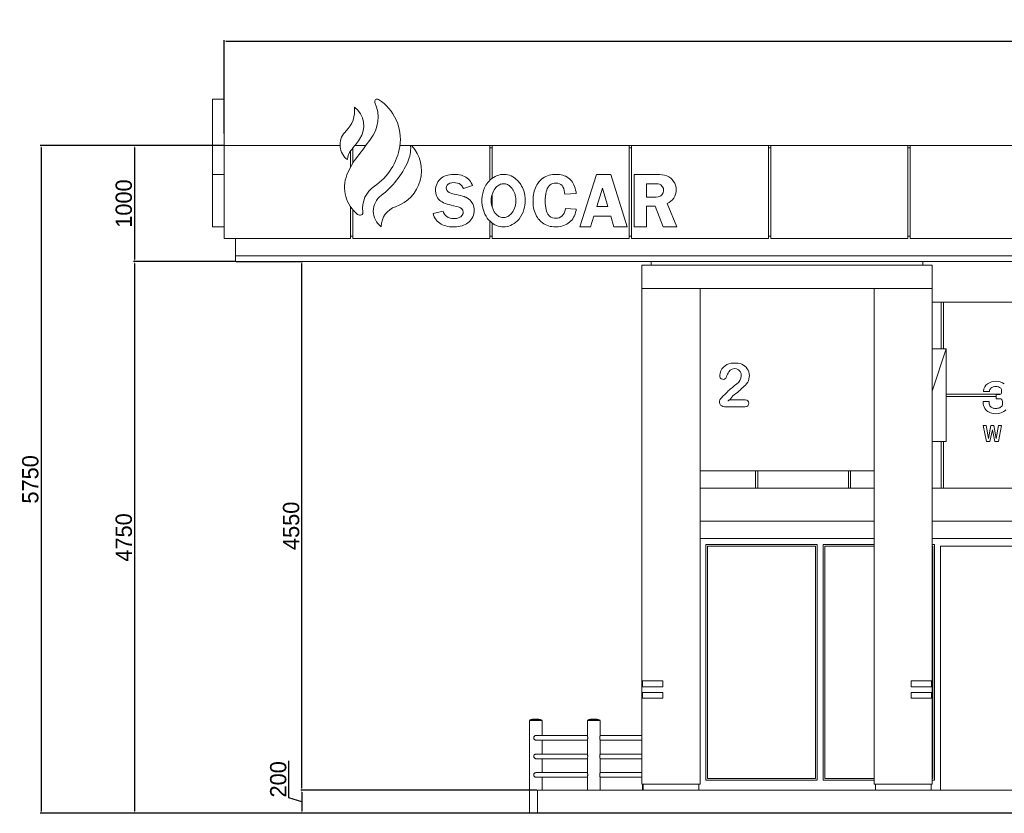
# Model space of a CAD drawing. Header units: feet. Extents: x 1858128 to 2044707, y 4638096 to 4671392.
# Tile 10 of 18: x 1959143 to 1967624, y 4655096 to 4661929. Entities that reach past the tile are written whole.
import ezdxf

# ---------------------------------------------------------------- set-up
doc = ezdxf.new("R2010")
doc.units = ezdxf.units.FT
doc.header["$MEASUREMENT"] = 0
doc.header["$PDMODE"] = 98
doc.header["$PDSIZE"] = 0.3
doc.dimstyles.new('ISO-25', dxfattribs={"dimscale": 7, "dimtxt": 20, "dimasz": 2.5, "dimexe": 1.25, "dimexo": 0.625, "dimgap": 3, "dimtad": 1, "dimdec": 0, "dimtxsty": 'Standard', "dimcen": 2.5, "dimadec": 0, "dimazin": 0, "dimtfac": 1, "dimtdec": 0, "dimtmove": 0, "dimatfit": 3, "dimfxl": 1.25, "dimarcsym": 0})

# ---------------------------------------------------------------- blocks, each defined once
blk = doc.blocks.new('*D5579')
at = {"color": 0, "lineweight": -2, "transparency": 16777216}
for p, q in [((1960902.9, 4660950.1), (1960902.9, 4661753.6)), ((1960920.4, 4661744.9), (1981085.4, 4661744.9)), ((1981102.9, 4660950.1), (1981102.9, 4661753.6))]:
    blk.add_line(p, q, dxfattribs=at)
at = {"color": 0, "lineweight": 0, "transparency": 16777216}
for points in [[(1960920.4, 4661747.8), (1960920.4, 4661741.9), (1960902.9, 4661744.9)], [(1981085.4, 4661747.8), (1981085.4, 4661741.9), (1981102.9, 4661744.9)]]:
    blk.add_solid(points, dxfattribs=at)
at = {"layer": 'Defpoints', "color": 0, "lineweight": 0, "transparency": 16777216}
for p in [(1981102.9, 4661744.9), (1960902.9, 4660945.7), (1981102.9, 4660945.7)]:
    blk.add_point(p, dxfattribs=at)
at = {"color": 0, "lineweight": 5, "transparency": 16777216, "insert": (1971002.9, 4661836.8), "char_height": 140, "attachment_point": 5}
blk.add_mtext('20200', dxfattribs=at)
blk = doc.blocks.new('*D5580')
at = {"color": 0, "lineweight": -2, "transparency": 16777216}
for p, q in [((1960998.5, 4659845.7), (1960123.3, 4659845.7)), ((1960132, 4659828.2), (1960132, 4655113.2)), ((1963552.6, 4655095.7), (1960123.3, 4655095.7))]:
    blk.add_line(p, q, dxfattribs=at)
at = {"color": 0, "lineweight": 0, "transparency": 16777216}
for points in [[(1960129.1, 4659828.2), (1960134.9, 4659828.2), (1960132, 4659845.7)], [(1960129.1, 4655113.2), (1960134.9, 4655113.2), (1960132, 4655095.7)]]:
    blk.add_solid(points, dxfattribs=at)
at = {"layer": 'Defpoints', "color": 0, "lineweight": 0, "transparency": 16777216}
for p in [(1961002.9, 4659845.7), (1960132, 4655095.7), (1963557, 4655095.7)]:
    blk.add_point(p, dxfattribs=at)
at = {"color": 0, "lineweight": 5, "transparency": 16777216, "insert": (1960040, 4657470.7), "char_height": 140, "attachment_point": 5, "rotation": 90}
blk.add_mtext('4750', dxfattribs=at)
blk = doc.blocks.new('*D5581')
at = {"color": 0, "lineweight": -2, "transparency": 16777216}
for p, q in [((1960898.5, 4660845.7), (1959318, 4660845.7)), ((1959326.8, 4660828.2), (1959326.8, 4655113.2)), ((1961068.5, 4655095.7), (1959318, 4655095.7))]:
    blk.add_line(p, q, dxfattribs=at)
at = {"color": 0, "lineweight": 0, "transparency": 16777216}
for points in [[(1959323.9, 4660828.2), (1959329.7, 4660828.2), (1959326.8, 4660845.7)], [(1959323.9, 4655113.2), (1959329.7, 4655113.2), (1959326.8, 4655095.7)]]:
    blk.add_solid(points, dxfattribs=at)
at = {"layer": 'Defpoints', "color": 0, "lineweight": 0, "transparency": 16777216}
for p in [(1960902.9, 4660845.7), (1959326.8, 4655095.7), (1961072.9, 4655095.7)]:
    blk.add_point(p, dxfattribs=at)
at = {"color": 0, "lineweight": 5, "transparency": 16777216, "insert": (1959234.7, 4657970.7), "char_height": 140, "attachment_point": 5, "rotation": 90}
blk.add_mtext('5750', dxfattribs=at)
blk = doc.blocks.new('*D5582')
at = {"color": 0, "lineweight": -2, "transparency": 16777216}
for p, q in [((1961007.3, 4659845.7), (1961582.1, 4659845.7)), ((1961573.4, 4655313.2), (1961573.4, 4659828.2)), ((1963598.5, 4655295.7), (1961564.6, 4655295.7))]:
    blk.add_line(p, q, dxfattribs=at)
at = {"color": 0, "lineweight": 0, "transparency": 16777216}
for points in [[(1961570.4, 4659828.2), (1961576.3, 4659828.2), (1961573.4, 4659845.7)], [(1961570.4, 4655313.2), (1961576.3, 4655313.2), (1961573.4, 4655295.7)]]:
    blk.add_solid(points, dxfattribs=at)
at = {"layer": 'Defpoints', "color": 0, "lineweight": 0, "transparency": 16777216}
for p in [(1961002.9, 4659845.7, 2612.8), (1961573.4, 4659845.7), (1963602.9, 4655295.7, 2612.8)]:
    blk.add_point(p, dxfattribs=at)
at = {"color": 0, "lineweight": 5, "transparency": 16777216, "insert": (1961481.4, 4657570.7), "char_height": 140, "attachment_point": 5, "rotation": 90}
blk.add_mtext('4550', dxfattribs=at)
blk = doc.blocks.new('*D5583')
at = {"color": 0, "lineweight": -2, "transparency": 16777216}
for p, q in [((1961462.1, 4655229.1), (1961462.1, 4655546.8)), ((1963598.5, 4655295.7), (1961564.6, 4655295.7)), ((1961573.4, 4655195.7), (1961462.1, 4655229.1)), ((1961573.4, 4655278.2), (1961573.4, 4655113.2)), ((1963552.6, 4655095.7), (1961564.6, 4655095.7))]:
    blk.add_line(p, q, dxfattribs=at)
at = {"color": 0, "lineweight": 0, "transparency": 16777216}
for points in [[(1961570.4, 4655278.2), (1961576.3, 4655278.2), (1961573.4, 4655295.7)], [(1961570.4, 4655113.2), (1961576.3, 4655113.2), (1961573.4, 4655095.7)]]:
    blk.add_solid(points, dxfattribs=at)
at = {"layer": 'Defpoints', "color": 0, "lineweight": 0, "transparency": 16777216}
for p in [(1963602.9, 4655295.7, 2612.8), (1961573.4, 4655095.7), (1963557, 4655095.7, 2612.8)]:
    blk.add_point(p, dxfattribs=at)
at = {"color": 0, "lineweight": 5, "transparency": 16777216, "insert": (1961370.2, 4655388), "char_height": 140, "attachment_point": 5, "rotation": 90}
blk.add_mtext('200', dxfattribs=at)
blk = doc.blocks.new('*D5584')
at = {"color": 0, "lineweight": -2, "transparency": 16777216}
for p, q in [((1960898.5, 4660845.7), (1960123.3, 4660845.7)), ((1960132, 4660828.2), (1960132, 4659863.2)), ((1960998.5, 4659845.7), (1960123.3, 4659845.7))]:
    blk.add_line(p, q, dxfattribs=at)
at = {"color": 0, "lineweight": 0, "transparency": 16777216}
for points in [[(1960129.1, 4660828.2), (1960134.9, 4660828.2), (1960132, 4660845.7)], [(1960129.1, 4659863.2), (1960134.9, 4659863.2), (1960132, 4659845.7)]]:
    blk.add_solid(points, dxfattribs=at)
at = {"layer": 'Defpoints', "color": 0, "lineweight": 0, "transparency": 16777216}
for p in [(1960902.9, 4660845.7), (1960132, 4659845.7), (1961002.9, 4659845.7)]:
    blk.add_point(p, dxfattribs=at)
at = {"color": 0, "lineweight": 5, "transparency": 16777216, "insert": (1960040, 4660345.7), "char_height": 140, "attachment_point": 5, "rotation": 90}
blk.add_mtext('1000', dxfattribs=at)
blk = doc.blocks.new('A$Ced44f8aa')
at = {"color": 0, "linetype": 'Continuous', "lineweight": 0, "extrusion": (0, 1, 0)}
for p, q in [((-44684, -415.7), (-44784, -415.7)), ((-44684, -815.7), (-44784, -815.7)), ((-44684, -815.7), (-44684, -1615.7)), ((-44684, -815.7), (-43683.9, -815.7)), ((-43574, -967), (-43574, -837.4)), ((-43462.6, -815.7), (-43556.5, -815.7)), ((-42394, -815.7), (-43168.9, -815.7)), ((-42394, -815.7), (-42394, -1115.4)), ((-42394, -815.7), (-42374, -815.7)), ((-42374, -835.7), (-42394, -835.7)), ((-41194, -815.7), (-42374, -815.7)), ((-42374, -1098.2), (-42374, -815.7)), ((-41194, -815.7), (-41194, -1615.7)), ((-41194, -815.7), (-41174, -815.7)), ((-41174, -835.7), (-41194, -835.7)), ((-39994, -815.7), (-41174, -815.7)), ((-41174, -1615.7), (-41174, -815.7)), ((-39994, -815.7), (-39994, -1615.7)), ((-39994, -815.7), (-39974, -815.7)), ((-39974, -835.7), (-39994, -835.7)), ((-39974, -815.7), (-38794, -815.7)), ((-39974, -1615.7), (-39974, -815.7)), ((-38794, -1615.7), (-38794, -815.7)), ((-38774, -815.7), (-38794, -815.7)), ((-38794, -835.7), (-38774, -835.7)), ((-38774, -815.7), (-37594, -815.7)), ((-38774, -815.7), (-38774, -1615.7)), ((-43594, -861.3), (-43594, -1001.1)), ((-44684, -1065.7), (-44784, -1065.7)), ((-44684, -1065.7), (-44784, -1065.7)), ((-42809.4, -1094.9), (-42820.3, -1104.1)), ((-42797.7, -1087), (-42809.4, -1094.9)), ((-42785, -1080.1), (-42797.7, -1087)), ((-42771.5, -1074.6), (-42785, -1080.1)), ((-42757, -1070.3), (-42771.5, -1074.6)), ((-42741.4, -1067.1), (-42757, -1070.3)), ((-42724.9, -1065.1), (-42741.4, -1067.1)), ((-42707.4, -1064.4), (-42724.9, -1065.1)), ((-42705.6, -1064.4), (-42707.4, -1064.4)), ((-42687.7, -1064.9), (-42705.6, -1064.4)), ((-42670.7, -1066.4), (-42687.7, -1064.9)), ((-42654.8, -1068.9), (-42670.7, -1066.4)), ((-42639.7, -1072.7), (-42654.8, -1068.9)), ((-42625.8, -1077.2), (-42639.7, -1072.7)), ((-42612.8, -1082.8), (-42625.8, -1077.2)), ((-42600.7, -1089.5), (-42612.8, -1082.8)), ((-42589.5, -1097.2), (-42600.7, -1089.5)), ((-42579.3, -1105.7), (-42589.5, -1097.2)), ((-41937.2, -1096.7), (-41948.7, -1105.8)), ((-41925, -1088.7), (-41937.2, -1096.7)), ((-41912.1, -1082), (-41925, -1088.7)), ((-41898.4, -1076.2), (-41912.1, -1082)), ((-41884.3, -1071.7), (-41898.4, -1076.2)), ((-41869.2, -1068.2), (-41884.3, -1071.7)), ((-41853.5, -1065.7), (-41869.2, -1068.2)), ((-41837, -1064.5), (-41853.5, -1065.7)), ((-41826.6, -1064.4), (-41837, -1064.5)), ((-41810.3, -1064.8), (-41826.6, -1064.4)), ((-41794.7, -1066.2), (-41810.3, -1064.8)), ((-41780.1, -1068.5), (-41794.7, -1066.2)), ((-41766.2, -1071.8), (-41780.1, -1068.5)), ((-41753.1, -1076.1), (-41766.2, -1071.8)), ((-41740.8, -1081.2), (-41753.1, -1076.1)), ((-41729.3, -1087.2), (-41740.8, -1081.2)), ((-41718.5, -1094.1), (-41729.3, -1087.2)), ((-41708.6, -1102), (-41718.5, -1094.1)), ((-41699.4, -1110.8), (-41708.6, -1102)), ((-41474.7, -1065.7), (-41619, -1515.7)), ((-41352.7, -1065.7), (-41474.7, -1065.7)), ((-41212, -1515.7), (-41352.7, -1065.7)), ((-40953.3, -1065.7), (-41151.1, -1065.7)), ((-41151.1, -1065.7), (-41151.1, -1515.7)), ((-42861.2, -1185.4), (-42862, -1201.2)), ((-42858.7, -1170.4), (-42861.2, -1185.4)), ((-42854.7, -1156.1), (-42858.7, -1170.4)), ((-42849.1, -1142.6), (-42854.7, -1156.1)), ((-42841.8, -1129.7), (-42849.1, -1142.6)), ((-42832.9, -1117.5), (-42841.8, -1129.7)), ((-42822.2, -1105.9), (-42832.9, -1117.5)), ((-42820.3, -1104.1), (-42822.2, -1105.9)), ((-42769.8, -1181.9), (-42768.5, -1170.1)), ((-42766.3, -1199.3), (-42769.8, -1181.9)), ((-42768.5, -1170.1), (-42763.1, -1157.5)), ((-42763.1, -1157.5), (-42753.1, -1147.5)), ((-42753.1, -1147.5), (-42739.4, -1140.7)), ((-42739.4, -1140.7), (-42722.2, -1136.8)), ((-42722.2, -1136.8), (-42701.5, -1135.4)), ((-42701.5, -1135.4), (-42690.4, -1136)), ((-42690.4, -1136), (-42673.9, -1138.9)), ((-42673.9, -1138.9), (-42659.1, -1144.4)), ((-42659.1, -1144.4), (-42646.1, -1152.7)), ((-42646.1, -1152.7), (-42635.4, -1163.5)), ((-42635.4, -1163.5), (-42626.5, -1176.9)), ((-42626.5, -1176.9), (-42622, -1187.5)), ((-42622, -1187.5), (-42542.9, -1161.1)), ((-42569.9, -1115.4), (-42579.3, -1105.7)), ((-42561.6, -1126), (-42569.9, -1115.4)), ((-42553.9, -1137.8), (-42561.6, -1126)), ((-42547.3, -1150.6), (-42553.9, -1137.8)), ((-42542.9, -1161.1), (-42547.3, -1150.6)), ((-42002.1, -1180.1), (-42007.5, -1194.1)), ((-41995.9, -1166.7), (-42002.1, -1180.1)), ((-41988.7, -1153.9), (-41995.9, -1166.7)), ((-41980.8, -1141.6), (-41988.7, -1153.9)), ((-41972.1, -1129.9), (-41980.8, -1141.6)), ((-41969.9, -1127.3), (-41972.1, -1129.9)), ((-41959.7, -1115.9), (-41969.9, -1127.3)), ((-41948.7, -1105.8), (-41959.7, -1115.9)), ((-41904.8, -1199.7), (-41899.3, -1185.8)), ((-41899.3, -1185.8), (-41892.5, -1173.6)), ((-41892.5, -1173.6), (-41884.6, -1163.2)), ((-41884.6, -1163.2), (-41875.5, -1154.5)), ((-41875.5, -1154.5), (-41865.3, -1147.7)), ((-41865.3, -1147.7), (-41854, -1142.9)), ((-41854, -1142.9), (-41841.8, -1140)), ((-41841.8, -1140), (-41828.7, -1139.1)), ((-41828.7, -1139.1), (-41823.1, -1139.3)), ((-41823.1, -1139.3), (-41808.3, -1141.2)), ((-41808.3, -1141.2), (-41794.8, -1145.5)), ((-41794.8, -1145.5), (-41782.8, -1152.2)), ((-41782.8, -1152.2), (-41772.6, -1161.4)), ((-41772.6, -1161.4), (-41764.3, -1173)), ((-41764.3, -1173), (-41757.8, -1186.6)), ((-41757.8, -1186.6), (-41753, -1202.3)), ((-41690.8, -1120.5), (-41699.4, -1110.8)), ((-41683.2, -1131.1), (-41690.8, -1120.5)), ((-41676.2, -1142.8), (-41683.2, -1131.1)), ((-41669.8, -1155.5), (-41676.2, -1142.8)), ((-41664.3, -1169), (-41669.8, -1155.5)), ((-41659.4, -1183.6), (-41664.3, -1169)), ((-41655.4, -1199.1), (-41659.4, -1183.6)), ((-41473, -1339.9), (-41424.9, -1182)), ((-41424.9, -1182), (-41377.7, -1339.9)), ((-41045, -1145.8), (-40966.2, -1145.8)), ((-41045, -1260.5), (-41045, -1145.8)), ((-40966.2, -1145.8), (-40944.4, -1147.2)), ((-40944.4, -1147.2), (-40933.3, -1149)), ((-40933.3, -1149), (-40920.9, -1155.3)), ((-40920.9, -1155.3), (-40908.9, -1167.5)), ((-40908.9, -1167.5), (-40906.4, -1170.9)), ((-40906.4, -1170.9), (-40899.9, -1185.2)), ((-40899.9, -1185.2), (-40897.6, -1201.1)), ((-42862, -1201.2), (-42861.9, -1207.8)), ((-42861.9, -1207.8), (-42860.4, -1224.7)), ((-42860.4, -1224.7), (-42857.1, -1239.9)), ((-42857.1, -1239.9), (-42852.1, -1253.7)), ((-42852.1, -1253.7), (-42845.6, -1266.1)), ((-42845.6, -1266.1), (-42837.3, -1277.1)), ((-42756.6, -1213.2), (-42766.3, -1199.3)), ((-42746.2, -1220.1), (-42756.6, -1213.2)), ((-42731.8, -1226.1), (-42746.2, -1220.1)), ((-42713, -1231.3), (-42731.8, -1226.1)), ((-42700.7, -1234.1), (-42713, -1231.3)), ((-42680.3, -1238.3), (-42700.7, -1234.1)), ((-42661.8, -1242.5), (-42680.3, -1238.3)), ((-42645.1, -1246.9), (-42661.8, -1242.5)), ((-42630.2, -1251.3), (-42645.1, -1246.9)), ((-42617, -1255.5), (-42630.2, -1251.3)), ((-42605.7, -1259.8), (-42617, -1255.5)), ((-42601.4, -1261.6), (-42605.7, -1259.8)), ((-42588.2, -1268.6), (-42601.4, -1261.6)), ((-42575.9, -1277.1), (-42588.2, -1268.6)), ((-42020.9, -1256), (-42022.1, -1272.8)), ((-42018.8, -1239.6), (-42020.9, -1256)), ((-42015.9, -1223.8), (-42018.8, -1239.6)), ((-42012.1, -1208.6), (-42015.9, -1223.8)), ((-42007.5, -1194.1), (-42012.1, -1208.6)), ((-41916.6, -1272.2), (-41915.1, -1251.6)), ((-41915.1, -1251.6), (-41912.8, -1232.5)), ((-41912.8, -1232.5), (-41909.3, -1215.3)), ((-41909.3, -1215.3), (-41904.8, -1199.7)), ((-41753, -1202.3), (-41750.1, -1220.1)), ((-41750.1, -1220.1), (-41749.2, -1234.1)), ((-41749.2, -1234.1), (-41650.5, -1227.9)), ((-41652.2, -1215.7), (-41655.4, -1199.1)), ((-41650.5, -1227.9), (-41652.2, -1215.7)), ((-40980.4, -1260.5), (-41045, -1260.5)), ((-40960.4, -1259.9), (-40980.4, -1260.5)), ((-40944.6, -1258.2), (-40960.4, -1259.9)), ((-40934.3, -1255.8), (-40944.6, -1258.2)), ((-40921.2, -1249), (-40934.3, -1255.8)), ((-40909.4, -1236.8), (-40921.2, -1249)), ((-40908.9, -1236.1), (-40909.4, -1236.8)), ((-40901.3, -1222.3), (-40908.9, -1236.1)), ((-40897.9, -1206.7), (-40901.3, -1222.3)), ((-40897.6, -1201.1), (-40897.9, -1206.7)), ((-43594, -1343.3), (-43594, -1615.7)), ((-42837.3, -1277.1), (-42827.3, -1287)), ((-42827.3, -1287), (-42825.3, -1288.5)), ((-42825.3, -1288.5), (-42815.7, -1295.5)), ((-42815.7, -1295.5), (-42804.6, -1302.1)), ((-42804.6, -1302.1), (-42792.2, -1308.3)), ((-42792.2, -1308.3), (-42778.3, -1314.3)), ((-42778.3, -1314.3), (-42762.8, -1319.9)), ((-42762.8, -1319.9), (-42745.8, -1325.1)), ((-42745.8, -1325.1), (-42727.4, -1330)), ((-42727.4, -1330), (-42707.5, -1334.4)), ((-42707.5, -1334.4), (-42705.7, -1334.8)), ((-42705.7, -1334.8), (-42685, -1339.7)), ((-42685, -1339.7), (-42667.8, -1344.6)), ((-42667.8, -1344.6), (-42653.9, -1349.9)), ((-42653.9, -1349.9), (-42643.3, -1355.6)), ((-42643.3, -1355.6), (-42638.2, -1359.6)), ((-42564.5, -1287.3), (-42575.9, -1277.1)), ((-42554.2, -1299.3), (-42564.5, -1287.3)), ((-42549.7, -1305.5), (-42554.2, -1299.3)), ((-42541.7, -1318.8), (-42549.7, -1305.5)), ((-42535.6, -1332.6), (-42541.7, -1318.8)), ((-42531.5, -1346.9), (-42535.6, -1332.6)), ((-42529.4, -1362.1), (-42531.5, -1346.9)), ((-42022.1, -1272.8), (-42022.6, -1290.5)), ((-42022.6, -1290.5), (-42022.4, -1300.7)), ((-42022.4, -1300.7), (-42021.6, -1318.5)), ((-42021.6, -1318.5), (-42019.9, -1335.6)), ((-42019.9, -1335.6), (-42017.4, -1351.9)), ((-42017.4, -1351.9), (-42014.1, -1367.6)), ((-41917, -1291.4), (-41916.6, -1272.2)), ((-41916.6, -1313.6), (-41917, -1291.4)), ((-41915.3, -1333.7), (-41916.6, -1313.6)), ((-41913.2, -1351.9), (-41915.3, -1333.7)), ((-41910.2, -1368.2), (-41913.2, -1351.9)), ((-41377.7, -1339.9), (-41473, -1339.9)), ((-41045, -1515.7), (-41045, -1337.3)), ((-41045, -1337.3), (-40969.5, -1337.3)), ((-40969.5, -1337.3), (-40900.3, -1515.7)), ((-40784, -1515.7), (-40867, -1316.6)), ((-43574, -1615.7), (-43574, -1369.5)), ((-42797.2, -1382.1), (-42884, -1401.9)), ((-42884, -1401.9), (-42879.1, -1416.8)), ((-42879.1, -1416.8), (-42873, -1431.2)), ((-42873, -1431.2), (-42865.5, -1444.3)), ((-42793.6, -1392.5), (-42797.2, -1382.1)), ((-42786.3, -1406.2), (-42793.6, -1392.5)), ((-42777, -1417.8), (-42786.3, -1406.2)), ((-42765.7, -1427.3), (-42777, -1417.8)), ((-42752.6, -1434.8), (-42765.7, -1427.3)), ((-42737.5, -1440.1), (-42752.6, -1434.8)), ((-42720.8, -1443.2), (-42737.5, -1440.1)), ((-42665.6, -1439.4), (-42682.6, -1443)), ((-42651.5, -1433.5), (-42665.6, -1439.4)), ((-42644.5, -1428.7), (-42651.5, -1433.5)), ((-42631.9, -1415.4), (-42644.5, -1428.7)), ((-42638.2, -1359.6), (-42628.1, -1373.3)), ((-42625.6, -1399.9), (-42631.9, -1415.4)), ((-42628.1, -1373.3), (-42624.7, -1390.7)), ((-42624.7, -1390.7), (-42625.6, -1399.9)), ((-42548.7, -1443.4), (-42541.6, -1430.5)), ((-42541.6, -1430.5), (-42536, -1416.9)), ((-42536, -1416.9), (-42532.1, -1402.7)), ((-42532.1, -1402.7), (-42529.6, -1387.8)), ((-42529.6, -1387.8), (-42528.8, -1372.5)), ((-42528.8, -1372.5), (-42529.4, -1362.1)), ((-42014.1, -1367.6), (-42009.9, -1382.5)), ((-42009.9, -1382.5), (-42004.9, -1396.8)), ((-42004.9, -1396.8), (-41999.2, -1410.2)), ((-41999.2, -1410.2), (-41992.6, -1423)), ((-41992.6, -1423), (-41985.3, -1435)), ((-41985.3, -1435), (-41977, -1446.5)), ((-41906.5, -1382.6), (-41910.2, -1368.2)), ((-41901.7, -1395.2), (-41906.5, -1382.6)), ((-41896.1, -1405.7), (-41901.7, -1395.2)), ((-41893.3, -1409.7), (-41896.1, -1405.7)), ((-41882.2, -1422.1), (-41893.3, -1409.7)), ((-41869, -1431.6), (-41882.2, -1422.1)), ((-41854, -1438.1), (-41869, -1431.6)), ((-41837.5, -1441.6), (-41854, -1438.1)), ((-41825.8, -1442.2), (-41837.5, -1441.6)), ((-41810.4, -1441), (-41825.8, -1442.2)), ((-41796.3, -1437.2), (-41810.4, -1441)), ((-41783.5, -1431), (-41796.3, -1437.2)), ((-41772.2, -1422.2), (-41783.5, -1431)), ((-41762.6, -1411.1), (-41772.2, -1422.2)), ((-41754.5, -1397.7), (-41762.6, -1411.1)), ((-41748, -1382.1), (-41754.5, -1397.7)), ((-41743, -1364.3), (-41748, -1382.1)), ((-41741.6, -1357.4), (-41743, -1364.3)), ((-41650.5, -1363), (-41741.6, -1357.4)), ((-41680.7, -1446.4), (-41673, -1434.1)), ((-41673, -1434.1), (-41666.4, -1420.8)), ((-41666.4, -1420.8), (-41660.8, -1406.3)), ((-41660.8, -1406.3), (-41656.1, -1391)), ((-41656.1, -1391), (-41652.3, -1374.4)), ((-41652.3, -1374.4), (-41650.5, -1363)), ((-41526.7, -1515.7), (-41498.4, -1422.9)), ((-41498.4, -1422.9), (-41353, -1422.9)), ((-41353, -1422.9), (-41325.3, -1515.7)), ((-44684, -1515.7), (-44784, -1515.7)), ((-44684, -1515.7), (-44784, -1515.7)), ((-43329.9, -1514.8), (-43329.8, -1512.1)), ((-42865.5, -1444.3), (-42856.8, -1456.5)), ((-42856.8, -1456.5), (-42847.2, -1467.5)), ((-42847.2, -1467.5), (-42836.2, -1477.3)), ((-42836.2, -1477.3), (-42814.8, -1491.8)), ((-42814.8, -1491.8), (-42801.8, -1498.3)), ((-42801.8, -1498.3), (-42788.2, -1504)), ((-42788.2, -1504), (-42773.7, -1508.7)), ((-42773.7, -1508.7), (-42758.6, -1512.3)), ((-42758.6, -1512.3), (-42742.8, -1514.9)), ((-42742.8, -1514.9), (-42726.3, -1516.4)), ((-42726.3, -1516.4), (-42709, -1517)), ((-42702.5, -1444.2), (-42720.8, -1443.2)), ((-42709, -1517), (-42701.2, -1516.9)), ((-42702.1, -1444.2), (-42702.5, -1444.2)), ((-42682.6, -1443), (-42702.1, -1444.2)), ((-42701.2, -1516.9), (-42682.8, -1515.9)), ((-42682.8, -1515.9), (-42665.5, -1514.1)), ((-42665.5, -1514.1), (-42649.3, -1511.1)), ((-42649.3, -1511.1), (-42634.2, -1507.4)), ((-42634.2, -1507.4), (-42620.2, -1502.6)), ((-42620.2, -1502.6), (-42607, -1496.8)), ((-42607, -1496.8), (-42595, -1490.1)), ((-42595, -1490.1), (-42584, -1482.5)), ((-42584, -1482.5), (-42573.8, -1473.9)), ((-42573.8, -1473.9), (-42567.9, -1468.1)), ((-42567.9, -1468.1), (-42557.4, -1456)), ((-42557.4, -1456), (-42548.7, -1443.4)), ((-42394, -1466.8), (-42394, -1615.7)), ((-42374, -1615.7), (-42374, -1483.9)), ((-41977, -1446.5), (-41968, -1457.2)), ((-41968, -1457.2), (-41964.9, -1460.6)), ((-41964.9, -1460.6), (-41953.9, -1471.3)), ((-41953.9, -1471.3), (-41942.3, -1480.9)), ((-41942.3, -1480.9), (-41930.1, -1489.3)), ((-41930.1, -1489.3), (-41917.3, -1496.6)), ((-41917.3, -1496.6), (-41903.8, -1502.8)), ((-41903.8, -1502.8), (-41889.8, -1507.9)), ((-41889.8, -1507.9), (-41875.2, -1511.9)), ((-41875.2, -1511.9), (-41859.8, -1514.6)), ((-41859.8, -1514.6), (-41843.9, -1516.4)), ((-41843.9, -1516.4), (-41827.2, -1517)), ((-41827.2, -1517), (-41821.3, -1516.9)), ((-41821.3, -1516.9), (-41804.7, -1515.9)), ((-41804.7, -1515.9), (-41788.9, -1513.7)), ((-41788.9, -1513.7), (-41773.8, -1510.4)), ((-41773.8, -1510.4), (-41759.3, -1505.8)), ((-41759.3, -1505.8), (-41745.4, -1500.2)), ((-41745.4, -1500.2), (-41732.3, -1493.3)), ((-41732.3, -1493.3), (-41719.6, -1485.2)), ((-41719.6, -1485.2), (-41707.6, -1476)), ((-41707.6, -1476), (-41699, -1468.3)), ((-41699, -1468.3), (-41689.5, -1457.9)), ((-41689.5, -1457.9), (-41680.7, -1446.4)), ((-41619, -1515.7), (-41526.7, -1515.7)), ((-41325.3, -1515.7), (-41212, -1515.7)), ((-41151.1, -1515.7), (-41045, -1515.7)), ((-40900.3, -1515.7), (-40784, -1515.7)), ((-43594, -1595.7), (-43574, -1595.7)), ((-42394, -1595.7), (-42374, -1595.7)), ((-41194, -1595.7), (-41174, -1595.7)), ((-39994, -1595.7), (-39974, -1595.7)), ((-38774, -1595.7), (-38794, -1595.7)), ((-43594, -1615.7), (-44684, -1615.7)), ((-44584, -1765.7), (-44584, -1615.7)), ((-43574, -1615.7), (-42394, -1615.7)), ((-42374, -1615.7), (-41194, -1615.7)), ((-41174, -1615.7), (-39994, -1615.7)), ((-38794, -1615.7), (-39974, -1615.7)), ((-37594, -1615.7), (-38774, -1615.7)), ((-44584, -1765.7), (-24584, -1765.7)), ((-44584, -1765.7), (-44584, -1815.7)), ((-24584, -1765.7), (-44584, -1765.7)), ((-44584, -1815.7), (-24584, -1815.7)), ((-41084, -1845.7), (-41084, -2045.7)), ((-41084, -1845.7), (-38584, -1845.7)), ((-41004, -1845.7), (-41004, -1815.7)), ((-38664, -1845.7), (-38664, -1815.7)), ((-38584, -1845.7), (-38584, -2045.7)), ((-41084, -2045.7), (-41084, -2465.7)), ((-41084, -2045.7), (-38584, -2045.7)), ((-40584, -2465.7), (-40584, -2045.7)), ((-39084, -2045.7), (-39084, -2465.7)), ((-38584, -2465.7), (-38584, -2045.7)), ((-38584, -2165.7), (-38506.5, -2165.7)), ((-38506.5, -2165.7), (-38486.5, -2165.7)), ((-38506.5, -2565.7), (-38506.5, -2165.7)), ((-38486.5, -2165.7), (-37706.5, -2165.7)), ((-38486.5, -2165.7), (-38486.5, -2565.7)), ((-41084, -2465.7), (-41084, -3615.7)), ((-40584, -3615.7), (-40584, -2465.7)), ((-39084, -2465.7), (-39084, -3615.7)), ((-38584, -2465.7), (-38584, -3615.7)), ((-38465.1, -2565.7), (-38584, -2565.7)), ((-38584, -2931.5), (-38465.1, -2565.7)), ((-38465.1, -2565.7), (-38584, -2931.5)), ((-38465.1, -3365.7), (-38465.1, -2565.7)), ((-38465.1, -2955.7), (-37993.2, -2955.7)), ((-38141.1, -2930.9), (-38141.1, -2934.4)), ((-38141.1, -2934.4), (-38090, -2934.4)), ((-38090, -2934.4), (-38090, -2930.9)), ((-38001.1, -2958.6), (-38034.4, -2958.6)), ((-38034.4, -2958.6), (-38034.4, -2996)), ((-37986, -2930.9), (-37986, -2941.4)), ((-40193.8, -3005.1), (-40327, -3005.1)), ((-38034.4, -2975.7), (-38465.1, -2975.7)), ((-38093.1, -3021.4), (-38144.3, -3021.4)), ((-38144.3, -3021.4), (-38144.3, -3038.9)), ((-38093.1, -3038.9), (-38093.1, -3021.4)), ((-38034.4, -2996), (-38003.9, -2996)), ((-37978.1, -3020), (-37978.1, -3038.9)), ((-40374.3, -3065.7), (-40193.8, -3065.7)), ((-38119.5, -3225.7), (-38145.1, -3225.7)), ((-38145.1, -3225.7), (-38117.7, -3365.7)), ((-38100.2, -3339.6), (-38119.5, -3225.7)), ((-38078, -3225.7), (-38100.2, -3339.6)), ((-38087.5, -3365.7), (-38066, -3263.2)), ((-38054, -3225.7), (-38078, -3225.7)), ((-38066, -3263.2), (-38044.5, -3365.7)), ((-38031.9, -3339.6), (-38054, -3225.7)), ((-38012.5, -3225.7), (-38031.9, -3339.6)), ((-38014.3, -3365.7), (-37986.9, -3225.7)), ((-37986.9, -3225.7), (-38012.5, -3225.7)), ((-38584, -3365.7), (-38465.1, -3365.7)), ((-38506.5, -3765.7), (-38506.5, -3365.7)), ((-38486.5, -3365.7), (-38486.5, -3765.7)), ((-38117.7, -3365.7), (-38087.5, -3365.7)), ((-38044.5, -3365.7), (-38014.3, -3365.7)), ((-41084, -3465.7), (-41084, -5425.7)), ((-40584, -6315.7), (-40584, -3465.7)), ((-39084, -3465.7), (-39084, -6315.7)), ((-38584, -3465.7), (-38584, -5425.7)), ((-40584, -3615.7), (-39084, -3615.7)), ((-40106.5, -3765.7), (-40106.5, -3615.7)), ((-40086.5, -3615.7), (-40086.5, -3765.7)), ((-39306.5, -3765.7), (-39306.5, -3615.7)), ((-39286.5, -3615.7), (-39286.5, -3765.7)), ((-40584, -3765.7), (-40106.5, -3765.7)), ((-40086.5, -3765.7), (-40106.5, -3765.7)), ((-40086.5, -3765.7), (-39306.5, -3765.7)), ((-39286.5, -3765.7), (-39306.5, -3765.7)), ((-39286.5, -3765.7), (-39084, -3765.7)), ((-38584, -3765.7), (-38506.5, -3765.7)), ((-38486.5, -3765.7), (-38506.5, -3765.7)), ((-38486.5, -3765.7), (-37706.5, -3765.7)), ((-40584, -4050.7), (-39084, -4050.7)), ((-38584, -4050.7), (-34849, -4050.7)), ((-40584, -4200.7), (-39084, -4200.7)), ((-38584, -4200.7), (-34999, -4200.7)), ((-40534, -6280.7), (-40534, -4250.7)), ((-40534, -4250.7), (-39574, -4250.7)), ((-40519, -6265.7), (-40519, -4265.7)), ((-39589, -4265.7), (-40519, -4265.7)), ((-39589, -6265.7), (-39589, -4265.7)), ((-39574, -6280.7), (-39574, -4250.7)), ((-39524, -6280.7), (-39524, -4250.7)), ((-39524, -4250.7), (-39084, -4250.7)), ((-39509, -6265.7), (-39509, -4265.7)), ((-39084, -4265.7), (-39509, -4265.7)), ((-38584, -4250.7), (-38564, -4250.7)), ((-38579, -4265.7), (-38584, -4265.7)), ((-38579, -6265.7), (-38579, -4265.7)), ((-38564, -4250.7), (-38564, -6280.7)), ((-38514, -6365.7), (-38514, -4265.7)), ((-38514, -4265.7), (-37084, -4265.7)), ((-41084, -5425.7), (-40904, -5425.7)), ((-41084, -5475.7), (-41084, -5425.7)), ((-41079, -5425.7), (-41079, -5475.7)), ((-40904, -5475.7), (-40904, -5425.7)), ((-38764, -5475.7), (-38764, -5425.7)), ((-38764, -5425.7), (-38584, -5425.7)), ((-38589, -5425.7), (-38589, -5475.7)), ((-38584, -5425.7), (-38584, -5475.7)), ((-40904, -5475.7), (-41084, -5475.7)), ((-41084, -5475.7), (-41084, -5525.7)), ((-38584, -5475.7), (-38764, -5475.7)), ((-38584, -5475.7), (-38584, -5525.7)), ((-41084, -5525.7), (-40904, -5525.7)), ((-41084, -5575.7), (-41084, -5525.7)), ((-40904, -5575.7), (-41084, -5575.7)), ((-41084, -5575.7), (-41084, -6315.7)), ((-41079, -5525.7), (-41079, -5575.7)), ((-40904, -5525.7), (-40904, -5575.7)), ((-38764, -5575.7), (-38764, -5525.7)), ((-38764, -5525.7), (-38584, -5525.7)), ((-38584, -5575.7), (-38764, -5575.7)), ((-38589, -5525.7), (-38589, -5575.7)), ((-38584, -5525.7), (-38584, -5575.7)), ((-38584, -5575.7), (-38584, -6315.7)), ((-42054, -5762.7), (-41999, -5762.7)), ((-42054, -5762.7), (-42054, -5763.7)), ((-42054, -5763.7), (-41999, -5763.7)), ((-41944, -5765.7), (-42054, -5765.7)), ((-42054, -5765.7), (-42054, -6560.7)), ((-42051, -5763.7), (-42051, -5765.7)), ((-41999, -5762.7), (-41944, -5762.7)), ((-41999, -5763.7), (-41944, -5763.7)), ((-41947, -5763.7), (-41947, -5765.7)), ((-41944, -5762.7), (-41944, -5763.7)), ((-41944, -5765.7), (-41944, -5895.7)), ((-41444, -5762.7), (-41554, -5762.7)), ((-41554, -5763.7), (-41554, -5762.7)), ((-41444, -5763.7), (-41554, -5763.7)), ((-41554, -5765.7), (-41460.1, -5765.7)), ((-41554, -5895.9), (-41554, -5765.7)), ((-41551, -5765.7), (-41551, -5763.7)), ((-41460.1, -5765.7), (-41444, -5765.7)), ((-41447, -5765.7), (-41447, -5763.7)), ((-41444, -5763.7), (-41444, -5762.7)), ((-41444, -5895.7), (-41444, -5765.7)), ((-41554, -5895.7), (-41996, -5895.7)), ((-41996, -5935.7), (-41554, -5935.7)), ((-41944, -5935.7), (-41944, -6055.7)), ((-41554, -6055.9), (-41554, -5935.4)), ((-41084, -5895.7), (-41444, -5895.7)), ((-41444, -6055.7), (-41444, -5935.7)), ((-41084, -5935.7), (-41444, -5935.7)), ((-41554, -6055.7), (-41996, -6055.7)), ((-41996, -6095.7), (-41554, -6095.7)), ((-41944, -6095.7), (-41944, -6215.7)), ((-41554, -6215.9), (-41554, -6095.4)), ((-41084, -6055.7), (-41444, -6055.7)), ((-41444, -6215.7), (-41444, -6095.7)), ((-41084, -6095.7), (-41444, -6095.7)), ((-41554, -6215.7), (-41996, -6215.7)), ((-41996, -6255.7), (-41554, -6255.7)), ((-41944, -6255.7), (-41944, -6365.7)), ((-41554, -6365.7), (-41554, -6255.4)), ((-41084, -6215.7), (-41444, -6215.7)), ((-41444, -6365.7), (-41444, -6255.7)), ((-41084, -6255.7), (-41444, -6255.7)), ((-40519, -6265.7), (-39589, -6265.7)), ((-39509, -6265.7), (-39084, -6265.7)), ((-38584, -6265.7), (-38579, -6265.7)), ((-41084, -6315.7), (-40584, -6315.7)), ((-41079, -6365.7), (-41079, -6315.7)), ((-41074, -6365.7), (-41074, -6315.7)), ((-40594, -6365.7), (-40594, -6315.7)), ((-39574, -6280.7), (-40534, -6280.7)), ((-39084, -6280.7), (-39524, -6280.7)), ((-39084, -6315.7), (-38584, -6315.7)), ((-39074, -6365.7), (-39074, -6315.7)), ((-38594, -6365.7), (-38594, -6315.7)), ((-38564, -6280.7), (-38584, -6280.7)), ((-41384, -6365.7), (-41984, -6365.7)), ((-41984, -6565.7), (-41984, -6365.7)), ((-41384, -6365.7), (-38284, -6365.7)), ((-37798.1, -6365.7), (-38284, -6365.7)), ((-41984, -6560.7), (-42104, -6560.7)), ((-42104, -6565.7), (-42104, -6560.7))]:
    blk.add_line(p, q, dxfattribs=at)
at = {"color": 0, "linetype": 'Continuous', "lineweight": 30, "extrusion": (0, 1, 0)}
blk.add_line((-22909.2, -6565.7), (-46258.9, -6565.7), dxfattribs=at)
at = {"color": 0, "linetype": 'Continuous', "lineweight": 0}
blk.add_lwpolyline([(-44684, -415.7), (-44784, -415.7), (-44784, -1515.7), (-44684, -1515.7)], close=True, dxfattribs=at)
blk.add_lwpolyline([(-42374, -1348), (-42374, -1234.6)], dxfattribs=at)
for centre, radius, start, end in [((-43364.7, -437.1), 21.4, 58.34189, 204.30821), ((-43570.7, -761.2), 405.5, 351.14933, 57.59765), ((-43560.8, -486.1), 0.42, 53.65081, 187.38572), ((-43678.8, -646.4), 199.4, 324.59663, 53.65081), ((-43519.2, -809.6), 164.9, 133.80056, 225.94195), ((-44609, 14.8), 1340.7, 319.39248, 324.59663), ((-43670.1, -745.1), 506.1, 303.76963, 351.07969), ((-43309.2, -1034.3), 325.2, 288.45683, 41.80314), ((-43071.1, -821.4), 5.75, 41.86379, 184.10112), ((-43613.6, -907.1), 29.1, 225.94195, 258.44652), ((-43079.1, -1280.4), 585.8, 141.02728, 158.86217), ((-43348.5, -1176.2), 297, 158.86217, 231.49453), ((-40953.3, -1386.6), 320.9, 74.70997, 90), ((-40919.8, -1197.2), 130.6, 293.85531, 66.95979), ((-43229.2, -1380.7), 169, 127.06038, 232.87585), ((-43513.3, -1383.5), 32.2, 231.49453, 292.07968), ((-43509.7, -1392.4), 22.6, 292.07968, 13.99643), ((-43330.7, -1514.9), 0.821, 232.87585, 4.11525), ((-40301, -2803), 113, 97.34279, 175.78166), ((-40285, -2927.9), 238.9, 82.65721, 97.34279), ((-40268.4, -2799.5), 109.5, 313.62332, 82.65721), ((-40384.4, -2800.1), 29.8, 169.59982, 343.4518), ((-39830.3, -3465.2), 739.6, 126.30372, 133.59399), ((-41393.3, -1619.2), 1739.9, 311.67009, 313.62332), ((-38063.8, -2931.9), 77.3, 123.80888, 179.25856), ((-38035.5, -2972.3), 126.7, 90.25222, 124.26271), ((-38032.7, -2960.8), 115.2, 52.83896, 91.67541), ((-39064.1, -4270), 1850.8, 133.59399, 136.42484), ((-41023.3, -2034.9), 1183.5, 308.33198, 311.67009), ((-40374.3, -3023.4), 42.3, 136.42484, 270), ((-40193.8, -3035.4), 30.3, 270, 90), ((-38063.9, -3035.5), 80.5, 182.38596, 223.96049), ((-38044.7, -3017), 107.1, 223.96049, 248.89181), ((-38036.4, -2995.5), 130.2, 248.89181, 291.10819), ((-38031.6, -3007.9), 116.9, 291.10819, 314.4244)]:
    blk.add_arc(centre, radius, start, end, dxfattribs=at)
at = {"color": 0, "linetype": 'Continuous', "lineweight": 0, "extrusion": (0, 0, -1)}
for centre, radius, start, end in [((43799.7, -517.1), 240.5, 172.61428, 226.19944), ((43660.5, -572.3), 303.8, 155.42577, 218.45249), ((52997.4, 6232.6), 11857.1, 216.14574, 217.05328), ((43353.8, -841.7), 277.6, 175.89888, 204.12684), ((43502.2, -934.1), 117.2, 359.23914, 40.60752), ((43782.8, -650.5), 747.4, 204.0579, 232.80795), ((43262, -1355.3), 228, 352.03541, 56.23037), ((43149.5, -1513.9), 180.3, 0.55479, 71.66036), ((40176.4, -2861.9), 187.1, 16.5482, 31.39813), ((40286.8, -2794.6), 57.8, 31.39813, 184.73248), ((40325.3, -2791.4), 96.5, 184.73248, 233.69628), ((40185.2, -3094.9), 167.9, 32.37594, 51.66802), ((38056.4, -2930.9), 33.6, 0, 48.57767), ((38037, -2952.8), 62.8, 48.57767, 90.87936), ((38033.7, -2946.6), 56.6, 87.59234, 134.43333), ((38002.9, -2941.8), 16.9, 178.68096, 263.82527), ((38022.8, -2929.2), 36.9, 141.22618, 182.64423), ((38056.2, -3038.2), 36.9, 300.64233, 358.92892), ((38002.3, -3020.1), 24.2, 86.17582, 179.86542), ((38011.7, -3040.2), 33.6, 177.73026, 242.21438), ((38046.2, -3029.9), 49.4, 277.44705, 305.75889), ((38036.8, -2989.1), 91.1, 260.00598, 279.99402), ((38027.5, -3021.1), 58.1, 237.21386, 263.56908), ((41999, -5939.3), 185, 72.70466, 107.29534), ((41499, -5939.3), 185, 72.70466, 107.29534)]:
    blk.add_arc(centre, radius, start, end, dxfattribs=at)
at = {"color": 0, "linetype": 'Continuous', "lineweight": 0}
for points, knots in [([(-42274.4, -1064.4), (-42294, -1064.2), (-42313.1, -1067.8), (-42353.4, -1083), (-42373.4, -1095.9), (-42405.2, -1125.9), (-42417.6, -1141.7), (-42444.8, -1187.4), (-42455.7, -1219.8), (-42465.3, -1287.2), (-42463.6, -1322.3), (-42449.5, -1379.9), (-42440.1, -1403.2), (-42414.3, -1446), (-42397.7, -1465.4), (-42361, -1494.2), (-42341.9, -1504.3), (-42302, -1516.3), (-42281.8, -1518.2), (-42240.3, -1514.2), (-42219.7, -1507.6), (-42179.8, -1486.1), (-42160.1, -1469.9), (-42124.4, -1426), (-42109.6, -1397.9), (-42093, -1341.9), (-42089.4, -1316.3), (-42089.3, -1290.9), (-42089.2, -1261.9), (-42093.7, -1232.8), (-42109.2, -1186.3), (-42117.6, -1168.7), (-42136.1, -1139.5), (-42145.9, -1127.1), (-42172.8, -1100.2), (-42191.2, -1087.1), (-42230.2, -1069.8), (-42250, -1065.2), (-42271.6, -1064.4), (-42273, -1064.4), (-42274.4, -1064.4)], [-1222.02098, -1222.02098, -1222.02098, -1222.02098, -1149.677971, -1149.677971, -1061.368227, -1061.368227, -986.978924, -986.978924, -861.595772, -861.595772, -731.125816, -731.125816, -635.687845, -635.687845, -538.166235, -538.166235, -454.413297, -454.413297, -374.051597, -374.051597, -288.004931, -288.004931, -192.001538, -192.001538, -84.459887, -84.459887, 0, 0, 0, 96.465889, 96.465889, 163.167696, 163.167696, 220.257091, 220.257091, 302.219523, 302.219523, 376.819321, 376.819321, 381.987028, 381.987028, 381.987028, 381.987028]), ([(-42275.1, -1144.8), (-42269.7, -1144.9), (-42264.4, -1145.5), (-42247.8, -1149.2), (-42237.3, -1154.3), (-42215.2, -1170), (-42204.2, -1182.2), (-42195.3, -1196.4), (-42191.1, -1203.1), (-42187.3, -1210.5), (-42180.6, -1226.1), (-42177.8, -1234.5), (-42171, -1261.3), (-42169.2, -1279.8), (-42170.8, -1318.3), (-42174.8, -1338), (-42188.5, -1374.2), (-42198, -1390), (-42218.3, -1412.8), (-42228.7, -1421.3), (-42249.7, -1432.2), (-42259.5, -1435.2), (-42279.7, -1437.1), (-42289.6, -1436), (-42310.9, -1429.5), (-42321.6, -1423.2), (-42343.3, -1405.1), (-42354.3, -1391.4), (-42373.3, -1355), (-42379.9, -1332), (-42384, -1283.9), (-42381.5, -1259.4), (-42368.7, -1216.8), (-42359.6, -1199.5), (-42340.1, -1174.3), (-42329.7, -1164.5), (-42308.7, -1151.7), (-42298.7, -1147.7), (-42283.9, -1145.2), (-42279.5, -1144.8), (-42275.1, -1144.8)], [-116.207121, -116.207121, -116.207121, -116.207121, -97.087255, -97.087255, -55.789282, -55.789282, 0, 0, 0, 26.362457, 26.362457, 52.157186, 52.157186, 104.362435, 104.362435, 162.362877, 162.362877, 220.278939, 220.278939, 265.194695, 265.194695, 301.049094, 301.049094, 336.609343, 336.609343, 380.027837, 380.027837, 436.820756, 436.820756, 504.972314, 504.972314, 573.306695, 573.306695, 633.281611, 633.281611, 681.036336, 681.036336, 717.909728, 717.909728, 733.679066, 733.679066, 733.679066, 733.679066]), ([(-40344.1, -3015.1), (-40344.1, -3015.1), (-40344.1, -3015.1), (-40341.9, -3013.7), (-40339.7, -3012.4), (-40335.4, -3009.8), (-40333.5, -3008.7), (-40330.6, -3007.1), (-40329.5, -3006.5), (-40328.2, -3005.8), (-40327.8, -3005.5), (-40327.2, -3005.2), (-40327, -3005.1), (-40327, -3005.1), (-40327, -3005.1), (-40327, -3005.1)], [-58.766781, -58.766781, -58.766781, -58.766781, -58.758177, -58.758177, -50.782211, -50.782211, -42.773517, -42.773517, -36.702625, -36.702625, -32.697157, -32.697157, -29.629584, -29.629584, -29.018174, -29.018174, -29.018174, -29.018174]), ([(-41996, -5935.7), (-41997.4, -5935.7), (-41998.8, -5935.5), (-42001.6, -5934.9), (-42002.9, -5934.5), (-42006.6, -5932.9), (-42008.8, -5931.4), (-42012.4, -5927.7), (-42013.8, -5925.7), (-42015.7, -5921.2), (-42016.3, -5918.9), (-42016.5, -5914.5), (-42016.2, -5912.4), (-42015, -5907.9), (-42013.8, -5905.6), (-42010.5, -5901.5), (-42008.5, -5899.7), (-42004.1, -5897.2), (-42001.8, -5896.4), (-41998.2, -5895.8), (-41997.1, -5895.7), (-41996, -5895.7)], [-127.287553, -127.287553, -127.287553, -127.287553, -123.014877, -123.014877, -118.864132, -118.864132, -110.847639, -110.847639, -103.344585, -103.344585, -96.263296, -96.263296, -89.987764, -89.987764, -82.101473, -82.101473, -74.133579, -74.133579, -66.775888, -66.775888, -63.386007, -63.386007, -63.386007, -63.386007]), ([(-41554, -5895.9), (-41554, -5895.9), (-41554, -5895.9), (-41554, -5896.3), (-41553.8, -5897.2), (-41553.2, -5899.9), (-41552.8, -5901.7), (-41552, -5905.7), (-41551.7, -5907.8), (-41551.3, -5912.3), (-41551.2, -5914.6), (-41551.3, -5919.4), (-41551.5, -5921.9), (-41552.2, -5926.6), (-41552.6, -5928.7), (-41553.4, -5932.2), (-41553.7, -5933.5), (-41554, -5934.9), (-41554, -5935.2), (-41554, -5935.4)], [-60.888991, -60.888991, -60.888991, -60.888991, -60.83139, -60.83139, -52.95592, -52.95592, -44.91917, -44.91917, -37.645093, -37.645093, -30.686738, -30.686738, -23.172639, -23.172639, -14.910287, -14.910287, -7.2675, -7.2675, -3.049778, -3.049778, -3.049778, -3.049778]), ([(-41444, -5935.7), (-41444, -5935.7), (-41444, -5935.6), (-41444.1, -5935.5), (-41444.1, -5935.4), (-41444.3, -5935), (-41444.4, -5934.6), (-41444.7, -5933.6), (-41445, -5933), (-41445.4, -5931.5), (-41445.6, -5930.7), (-41446.1, -5928.9), (-41446.4, -5927.9), (-41446.8, -5925.8), (-41447, -5924.6), (-41447.4, -5922.1), (-41447.6, -5920.8), (-41447.7, -5918.9), (-41447.7, -5918.2), (-41447.8, -5917), (-41447.8, -5916.3), (-41447.8, -5915), (-41447.8, -5914.4), (-41447.7, -5913.1), (-41447.7, -5912.4), (-41447.6, -5910.5), (-41447.4, -5909.2), (-41447, -5906.8), (-41446.8, -5905.6), (-41446.4, -5903.4), (-41446.1, -5902.4), (-41445.6, -5900.6), (-41445.4, -5899.8), (-41445, -5898.4), (-41444.7, -5897.7), (-41444.4, -5896.7), (-41444.3, -5896.3), (-41444.1, -5895.9), (-41444.1, -5895.8), (-41444, -5895.7), (-41444, -5895.7), (-41444, -5895.7)], [30.439541, 30.439541, 30.439541, 30.439541, 32.341373, 32.341373, 34.243206, 34.243206, 38.046871, 38.046871, 41.850536, 41.850536, 45.654202, 45.654202, 49.460422, 49.460422, 53.266642, 53.266642, 57.072862, 57.072862, 58.975972, 58.975972, 60.879082, 60.879082, 62.782192, 62.782192, 64.685302, 64.685302, 68.491522, 68.491522, 72.297742, 72.297742, 76.103962, 76.103962, 79.907627, 79.907627, 83.711292, 83.711292, 87.514957, 87.514957, 89.41679, 89.41679, 91.318623, 91.318623, 91.318623, 91.318623]), ([(-41996, -6095.7), (-41997.4, -6095.7), (-41998.8, -6095.5), (-42001.6, -6094.9), (-42002.9, -6094.5), (-42006.6, -6092.9), (-42008.8, -6091.4), (-42012.4, -6087.7), (-42013.8, -6085.7), (-42015.7, -6081.2), (-42016.3, -6078.9), (-42016.5, -6074.5), (-42016.2, -6072.4), (-42015, -6067.9), (-42013.8, -6065.6), (-42010.5, -6061.5), (-42008.5, -6059.7), (-42004.1, -6057.2), (-42001.8, -6056.4), (-41998.2, -6055.8), (-41997.1, -6055.7), (-41996, -6055.7)], [-127.287553, -127.287553, -127.287553, -127.287553, -123.014877, -123.014877, -118.864132, -118.864132, -110.847639, -110.847639, -103.344585, -103.344585, -96.263296, -96.263296, -89.987763, -89.987763, -82.101473, -82.101473, -74.133579, -74.133579, -66.775888, -66.775888, -63.386007, -63.386007, -63.386007, -63.386007]), ([(-41554, -6055.9), (-41554, -6055.9), (-41554, -6055.9), (-41554, -6056.3), (-41553.8, -6057.2), (-41553.2, -6059.9), (-41552.8, -6061.7), (-41552, -6065.7), (-41551.7, -6067.8), (-41551.3, -6072.3), (-41551.2, -6074.6), (-41551.3, -6079.4), (-41551.5, -6081.9), (-41552.2, -6086.6), (-41552.6, -6088.7), (-41553.4, -6092.2), (-41553.7, -6093.5), (-41554, -6094.9), (-41554, -6095.2), (-41554, -6095.4)], [-60.888991, -60.888991, -60.888991, -60.888991, -60.83139, -60.83139, -52.95592, -52.95592, -44.91917, -44.91917, -37.645093, -37.645093, -30.686738, -30.686738, -23.172639, -23.172639, -14.910287, -14.910287, -7.2675, -7.2675, -3.049778, -3.049778, -3.049778, -3.049778]), ([(-41444, -6095.7), (-41444, -6095.7), (-41444, -6095.6), (-41444.1, -6095.5), (-41444.1, -6095.4), (-41444.3, -6095), (-41444.4, -6094.6), (-41444.7, -6093.6), (-41445, -6093), (-41445.4, -6091.5), (-41445.6, -6090.7), (-41446.1, -6088.9), (-41446.4, -6087.9), (-41446.8, -6085.8), (-41447, -6084.6), (-41447.4, -6082.1), (-41447.6, -6080.8), (-41447.7, -6078.9), (-41447.7, -6078.2), (-41447.8, -6077), (-41447.8, -6076.3), (-41447.8, -6075), (-41447.8, -6074.4), (-41447.7, -6073.1), (-41447.7, -6072.4), (-41447.6, -6070.5), (-41447.4, -6069.2), (-41447, -6066.8), (-41446.8, -6065.6), (-41446.4, -6063.4), (-41446.1, -6062.4), (-41445.6, -6060.6), (-41445.4, -6059.8), (-41445, -6058.4), (-41444.7, -6057.7), (-41444.4, -6056.7), (-41444.3, -6056.3), (-41444.1, -6055.9), (-41444.1, -6055.8), (-41444, -6055.7), (-41444, -6055.7), (-41444, -6055.7)], [30.439541, 30.439541, 30.439541, 30.439541, 32.341373, 32.341373, 34.243206, 34.243206, 38.046871, 38.046871, 41.850536, 41.850536, 45.654202, 45.654202, 49.460422, 49.460422, 53.266642, 53.266642, 57.072862, 57.072862, 58.975972, 58.975972, 60.879082, 60.879082, 62.782192, 62.782192, 64.685302, 64.685302, 68.491522, 68.491522, 72.297742, 72.297742, 76.103962, 76.103962, 79.907627, 79.907627, 83.711292, 83.711292, 87.514957, 87.514957, 89.41679, 89.41679, 91.318623, 91.318623, 91.318623, 91.318623]), ([(-41996, -6255.7), (-41997.4, -6255.7), (-41998.8, -6255.5), (-42001.6, -6254.9), (-42002.9, -6254.5), (-42006.6, -6252.9), (-42008.8, -6251.4), (-42012.4, -6247.7), (-42013.8, -6245.7), (-42015.7, -6241.2), (-42016.3, -6238.9), (-42016.5, -6234.5), (-42016.2, -6232.4), (-42015, -6227.9), (-42013.8, -6225.6), (-42010.5, -6221.5), (-42008.5, -6219.7), (-42004.1, -6217.2), (-42001.8, -6216.4), (-41998.2, -6215.8), (-41997.1, -6215.7), (-41996, -6215.7)], [-127.287553, -127.287553, -127.287553, -127.287553, -123.014877, -123.014877, -118.864132, -118.864132, -110.847639, -110.847639, -103.344585, -103.344585, -96.263296, -96.263296, -89.987764, -89.987764, -82.101473, -82.101473, -74.133579, -74.133579, -66.775888, -66.775888, -63.386007, -63.386007, -63.386007, -63.386007]), ([(-41554, -6215.9), (-41554, -6215.9), (-41554, -6215.9), (-41554, -6216.3), (-41553.8, -6217.2), (-41553.2, -6219.9), (-41552.8, -6221.7), (-41552, -6225.7), (-41551.7, -6227.8), (-41551.3, -6232.3), (-41551.2, -6234.6), (-41551.3, -6239.4), (-41551.5, -6241.9), (-41552.2, -6246.6), (-41552.6, -6248.7), (-41553.4, -6252.2), (-41553.7, -6253.5), (-41554, -6254.9), (-41554, -6255.2), (-41554, -6255.4)], [-60.888991, -60.888991, -60.888991, -60.888991, -60.83139, -60.83139, -52.95592, -52.95592, -44.91917, -44.91917, -37.645093, -37.645093, -30.686738, -30.686738, -23.172639, -23.172639, -14.910287, -14.910287, -7.2675, -7.2675, -3.049778, -3.049778, -3.049778, -3.049778]), ([(-41444, -6255.7), (-41444, -6255.7), (-41444, -6255.6), (-41444.1, -6255.5), (-41444.1, -6255.4), (-41444.3, -6255), (-41444.4, -6254.6), (-41444.7, -6253.6), (-41445, -6253), (-41445.4, -6251.5), (-41445.6, -6250.7), (-41446.1, -6248.9), (-41446.4, -6247.9), (-41446.8, -6245.8), (-41447, -6244.6), (-41447.4, -6242.1), (-41447.6, -6240.8), (-41447.7, -6238.9), (-41447.7, -6238.2), (-41447.8, -6237), (-41447.8, -6236.3), (-41447.8, -6235), (-41447.8, -6234.4), (-41447.7, -6233.1), (-41447.7, -6232.4), (-41447.6, -6230.5), (-41447.4, -6229.2), (-41447, -6226.8), (-41446.8, -6225.6), (-41446.4, -6223.4), (-41446.1, -6222.4), (-41445.6, -6220.6), (-41445.4, -6219.8), (-41445, -6218.4), (-41444.7, -6217.7), (-41444.4, -6216.7), (-41444.3, -6216.3), (-41444.1, -6215.9), (-41444.1, -6215.8), (-41444, -6215.7), (-41444, -6215.7), (-41444, -6215.7)], [30.439541, 30.439541, 30.439541, 30.439541, 32.341373, 32.341373, 34.243206, 34.243206, 38.046871, 38.046871, 41.850536, 41.850536, 45.654202, 45.654202, 49.460422, 49.460422, 53.266642, 53.266642, 57.072862, 57.072862, 58.975972, 58.975972, 60.879082, 60.879082, 62.782192, 62.782192, 64.685302, 64.685302, 68.491522, 68.491522, 72.297742, 72.297742, 76.103962, 76.103962, 79.907627, 79.907627, 83.711292, 83.711292, 87.514957, 87.514957, 89.41679, 89.41679, 91.318623, 91.318623, 91.318623, 91.318623])]:
    blk.add_open_spline(points, degree=3, knots=knots, dxfattribs=at)

msp = doc.modelspace()

# ---------------------------------------------------------------- block references
at = {"lineweight": 5}
msp.add_blockref('A$Ced44f8aa', (2005586.9, 4661661.4), dxfattribs=at)

# ---------------------------------------------------------------- dimensions: what is measured, and where the dimension line sits
at = {"color": 1, "lineweight": 5}
dim = msp.add_linear_dim(base=(1981102.9, 4661744.9), p1=(1960902.9, 4660945.7), p2=(1981102.9, 4660945.7), dimstyle='ISO-25', dxfattribs=at)
dim.commit()
dim.dimension.update_dxf_attribs({"geometry": '*D5579', "text_midpoint": (1971002.9, 4661836.8)})
for base, p1, p2, picture, middle in [((1959326.8, 4655095.7), (1960902.9, 4660845.7), (1961072.9, 4655095.7), '*D5581', (1959234.7, 4657970.7)), ((1960132, 4659845.7), (1960902.9, 4660845.7), (1961002.9, 4659845.7), '*D5584', (1960040, 4660345.7)), ((1961573.4, 4659845.7, -2612.8), (1963602.9, 4655295.7), (1961002.9, 4659845.7), '*D5582', (1961481.4, 4657570.7, -2612.8))]:
    dim = msp.add_linear_dim(base=base, p1=p1, p2=p2, angle=90, dimstyle='ISO-25', dxfattribs=at)
    dim.commit()
    dim.dimension.update_dxf_attribs({"geometry": picture, "text_midpoint": middle})
for base, p1, picture, middle in [((1960132, 4655095.7), (1961002.9, 4659845.7), '*D5580', (1960040, 4657470.7)), ((1961573.4, 4655095.7, -2612.8), (1963602.9, 4655295.7), '*D5583', (1961370.2, 4655250.1, -2612.8))]:
    dim = msp.add_linear_dim(base=base, p1=p1, p2=(1963557, 4655095.7), angle=90, dimstyle='ISO-25', override={"dimtmove": 1}, dxfattribs=at)
    dim.commit()
    dim.dimension.update_dxf_attribs({"geometry": picture, "text_midpoint": middle})

doc.saveas('drawing.dxf')
